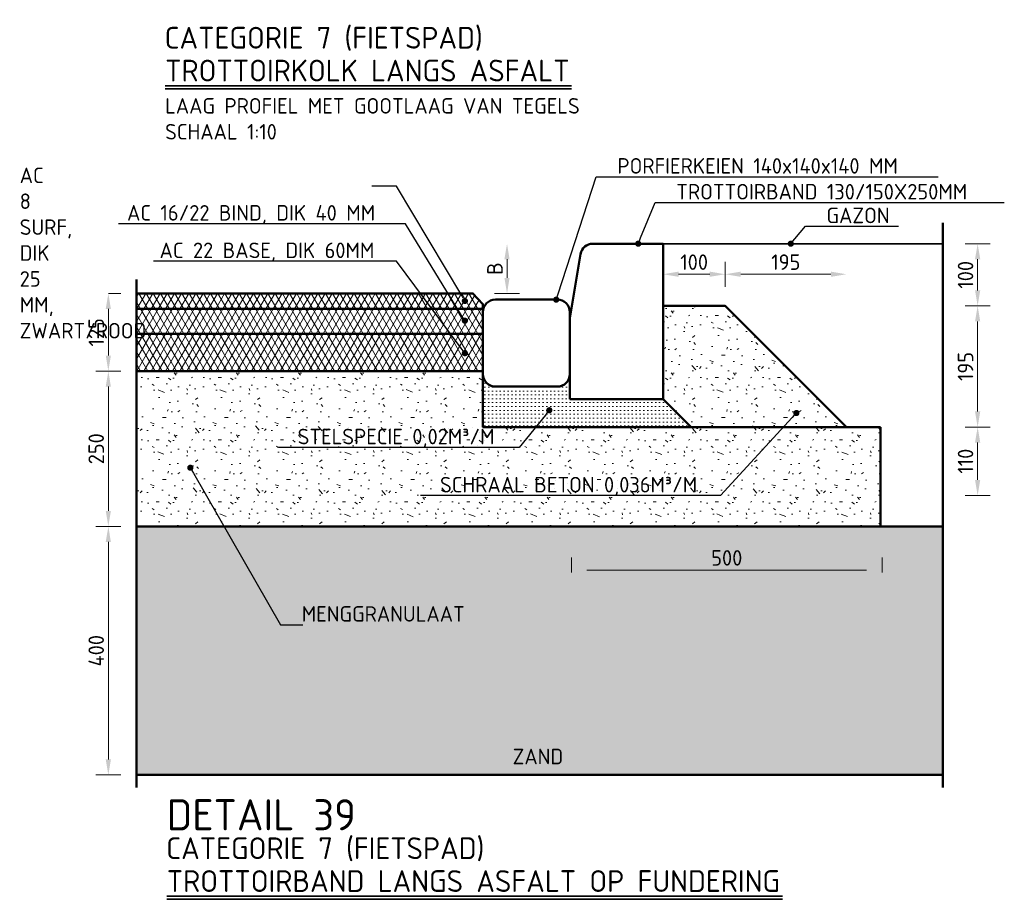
# Model space of a CAD drawing. Header units: metres. Extents: x 92403 to 95147, y 464428 to 465602.
# Tile 250 of 256: x 92605.94 to 92607.52, y 465104.29 to 465105.71. Entities that reach past the tile are written whole.
import ezdxf
from ezdxf import colors
from ezdxf.entities.mleader import LeaderData, LeaderLine
from ezdxf.math import Vec2, Vec3

# ---------------------------------------------------------------- set-up
doc = ezdxf.new("R2010")
doc.units = ezdxf.units.M
doc.linetypes.add('XX-PROJECTGRENS', pattern=[18, 12, -3, 0, -3])
doc.layers.get('0').update_dxf_attribs({"linetype": 'CONTINUOUS'})
doc.layers.get('Defpoints').update_dxf_attribs({"linetype": 'CONTINUOUS'})
for name, color, linetype, lineweight in [('N-WE-GW-GROND_ZAND_CUNETZAND-AD-10', 7, 'CONTINUOUS', 18), ('N-WE-GW-GROND_ZAND_CUNETZAND-WERK-T25', 7, 'CONTINUOUS', 25), ('N-WE-KG-PROJECTGRENS-GD', 7, 'XX-PROJECTGRENS', 50), ('N-WE-VH-KANTOPSLUITING_TROTTOIRBAND_130 150-GD', 210, 'CONTINUOUS', 50), ('N-WE-VH-VERHARDING_ASFALT-AD-10', 252, 'CONTINUOUS', 18), ('N-WE-VH-VERHARDING_ASFALT-GD', 252, 'CONTINUOUS', 50), ('N-WE-VH-VERHARDING_ASFALT-T25', 7, 'CONTINUOUS', 25), ('N-WE-VH-VERHARDING_BETON-AD-10', 252, 'CONTINUOUS', 18), ('N-WE-VH-VERHARDING_BETON_SCHRAAL-GD', 252, 'CONTINUOUS', 50), ('N-WE-VH-VERHARDING_FUNDERING-AD-10', 252, 'CONTINUOUS', 18), ('N-WE-VH-VERHARDING_NATUURSTEEN-GD', 252, 'CONTINUOUS', 50), ('N-XX-GR-GRAS_GAZON-G', 60, 'CONTINUOUS', 35), ('X-XX-AL-TEKENBLAD_TITELBLOK-T25', 7, 'CONTINUOUS', 25), ('X-XX-AL-TEKENBLAD_TITELBLOK-T35', 50, 'CONTINUOUS', 35), ('X-XX-AL-TEKENBLAD_TITELBLOK-T50', 130, 'CONTINUOUS', 50), ('X-XX-AL-VERWIJZING_DETAIL-M', 7, 'CONTINUOUS', 18)]:
    doc.layers.add(name, color=color, linetype=linetype, lineweight=lineweight)
doc.styles.add('NLCS-ISO-ANNOTATIVE-T25', font='NLCS-ISO.ttf', dxfattribs={"height": 2.5})
doc.styles.add('NLCS-ISO-M10-T25', font='NLCS-ISO.ttf', dxfattribs={"height": 0.025})
doc.styles.add('NLCS-ISO-M10-T35', font='NLCS-ISO.ttf', dxfattribs={"height": 0.035})
doc.styles.add('NLCS-ISO-M10-T50', font='NLCS-ISO.ttf', dxfattribs={"height": 0.05})
doc.dimstyles.new('NLCS-M10-T25-PIJL_L2_H1', dxfattribs={"dimscale": 0.01, "dimtxt": 2.5, "dimasz": 2.5, "dimexe": 2, "dimexo": 2, "dimgap": 0.7, "dimtad": 1, "dimzin": 0, "dimdsep": 46, "dimtxsty": 'NLCS-ISO-M10-T25', "dimcen": 2.5, "dimdle": 2, "dimclrd": 256, "dimclre": 256, "dimclrt": 7, "dimadec": 1, "dimazin": 0, "dimtfac": 1, "dimtdec": 3, "dimtofl": 0, "dimtmove": 1, "dimatfit": 0, "dimfxl": 2, "dimfxlon": 1, "dimtfillclr": 256, "dimtolj": 1, "dimtzin": 0, "dimlwd": -1, "dimlwe": -1, "dimarcsym": 0})
pattern_1 = [(0, (2985.18242, 6084.61115), (0, 0.1), [0, -0.1]), (0, (2985.18342, 6084.57615), (0, 0.1), [0, -0.1]), (0, (2985.18642, 6084.63015), (0, 0.1), [0, -0.1]), (338.1986, (2985.13442, 6084.599154), (0.3000000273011, -0.0999999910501), [0.0107703, -0.5277462]), (216.8699, (2985.14442, 6084.595154), (0.29999999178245, 0.2000000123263), [0.005, -0.495]), (130.6013, (2985.14042, 6084.592154), (0.5000000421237, -0.59999990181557), [0.0092195, -0.9127349]), (206.5651, (2985.10742, 6084.580154), (-0.099999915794, -0.1000001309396), [0.0022361, -0.2213707]), (326.3099, (2985.10542, 6084.579154), (0.1999999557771, -0.1000001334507), [0.0036056, -0.3569496]), (108.4349, (2985.10842, 6084.577154), (-0.0999998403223, 0.2000000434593), [0.0031623, -0.3130655]), (225, (2985.17142, 6084.570154), (-2e-17, -0.100000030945), [0.0042426, -0.1371787]), (0, (2985.16842, 6084.56715), (0.1, 0.1), [0.006, -0.094]), (135, (2985.17442, 6084.567154), (-0.100000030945, 9e-18), [0.0042426, -0.1371787]), (251.5651, (2985.15942, 6084.634154), (0.0999998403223, 0.2000000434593), [0.0031623, -0.3130655]), (0, (2985.15842, 6084.63115), (0.1, 0.1), [0.005, -0.095]), (143.1301, (2985.16342, 6084.631154), (-0.29999999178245, 0.2000000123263), [0.005, -0.495]), (213.6901, (2985.10642, 6084.635154), (0.1999999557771, 0.1000001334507), [0.0036056, -0.3569496]), (341.5651, (2985.10342, 6084.633154), (-0.2000000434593, 0.0999998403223), [0.0063246, -0.3099032]), (126.8699, (2985.10942, 6084.631154), (0.2000000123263, -0.29999999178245), [0.005, -0.495]), (0, (2985.13542, 6084.63115), (0, 0.1), [0, -0.1]), (0, (2985.10842, 6084.60515), (0, 0.1), [0, -0.1]), (0, (2985.13642, 6084.56815), (0, 0.1), [0, -0.1]), (0, (2985.16342, 6084.59915), (0, 0.1), [0, -0.1]), (0, (2985.13442, 6084.61615), (0, 0.1), [0, -0.1]), (0, (2985.11242, 6084.61915), (0, 0.1), [0, -0.1]), (0, (2985.12142, 6084.61315), (0, 0.1), [0, -0.1]), (0, (2985.11742, 6084.58915), (0, 0.1), [0, -0.1]), (0, (2985.09342, 6084.59315), (0, 0.1), [0, -0.1]), (0, (2985.09442, 6084.61615), (0, 0.1), [0, -0.1]), (0, (2985.09142, 6084.63815), (0, 0.1), [0, -0.1]), (0, (2985.12242, 6084.64215), (0, 0.1), [0, -0.1]), (0, (2985.14442, 6084.64615), (0, 0.1), [0, -0.1]), (0, (2985.17942, 6084.64215), (0, 0.1), [0, -0.1]), (0, (2985.15542, 6084.61115), (0, 0.1), [0, -0.1]), (0, (2985.14542, 6084.62915), (0, 0.1), [0, -0.1]), (0, (2985.15342, 6084.58115), (0, 0.1), [0, -0.1]), (0, (2985.12342, 6084.57615), (0, 0.1), [0, -0.1]), (0, (2985.15342, 6084.55415), (0, 0.1), [0, -0.1]), (0, (2985.12042, 6084.56015), (0, 0.1), [0, -0.1]), (0, (2985.08842, 6084.55715), (0, 0.1), [0, -0.1]), (0, (2985.10042, 6084.55215), (0, 0.1), [0, -0.1]), (0, (2985.10142, 6084.56615), (0, 0.1), [0, -0.1]), (0, (2985.16842, 6084.55015), (0, 0.1), [0, -0.1]), (0, (2985.18042, 6084.59115), (0, 0.1), [0, -0.1]), (0, (2985.17542, 6084.62115), (0, 0.1), [0, -0.1]), (0, (2985.12942, 6084.54915), (0, 0.1), [0, -0.1])]
pattern_2 = [(60, (2985.08742, 6084.547154), (-0.00866025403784, 0.005), []), (120, (2985.08742, 6084.547154), (-0.00866025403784, -0.005), [])]

# ---------------------------------------------------------------- blocks, each defined once
blk = doc.blocks.new('*D497')
at = {"layer": 'Defpoints', "color": 0, "transparency": 16777216}
for p in [(92606.0816, 465105.2667), (92606.0816, 465105.2667), (92606.0816, 465105.1417)]:
    blk.add_point(p, dxfattribs=at)
at = {"layer": 'X-XX-AL-VERWIJZING_DETAIL-M', "transparency": 16777216}
for p, q in [((92606.0816, 465105.2667), (92606.1016, 465105.2667)), ((92606.0816, 465105.1667), (92606.0816, 465105.2417)), ((92606.0816, 465105.1417), (92606.1016, 465105.1417))]:
    blk.add_line(p, q, dxfattribs=at)
for points in [[(92606.0774, 465105.2417), (92606.0857, 465105.2417), (92606.0816, 465105.2667)], [(92606.0774, 465105.1667), (92606.0857, 465105.1667), (92606.0816, 465105.1417)]]:
    blk.add_solid(points, dxfattribs=at)
at = {"layer": 'X-XX-AL-VERWIJZING_DETAIL-M', "color": 7, "transparency": 16777216, "insert": (92606.0621, 465105.2042), "char_height": 0.025, "attachment_point": 5, "rotation": 90, "style": 'NLCS-ISO-M10-T25'}
blk.add_mtext('\\A1;125', dxfattribs=at)
blk = doc.blocks.new('*D498')
at = {"layer": 'Defpoints', "color": 0, "transparency": 16777216}
for p in [(92607.2245, 465105.0517), (92607.4808, 465105.0517), (92607.3245, 465104.9417)]:
    blk.add_point(p, dxfattribs=at)
at = {"layer": 'X-XX-AL-VERWIJZING_DETAIL-M', "transparency": 16777216}
for p, q in [((92607.4608, 465105.0517), (92607.5008, 465105.0517)), ((92607.4808, 465104.9667), (92607.4808, 465105.0267)), ((92607.4608, 465104.9417), (92607.5008, 465104.9417))]:
    blk.add_line(p, q, dxfattribs=at)
for points in [[(92607.4766, 465105.0267), (92607.485, 465105.0267), (92607.4808, 465105.0517)], [(92607.4766, 465104.9667), (92607.485, 465104.9667), (92607.4808, 465104.9417)]]:
    blk.add_solid(points, dxfattribs=at)
at = {"layer": 'X-XX-AL-VERWIJZING_DETAIL-M', "color": 7, "transparency": 16777216, "insert": (92607.4613, 465104.9967), "char_height": 0.025, "attachment_point": 5, "rotation": 90, "style": 'NLCS-ISO-M10-T25'}
blk.add_mtext('\\A1;110', dxfattribs=at)
blk = doc.blocks.new('*D499')
at = {"layer": 'Defpoints', "color": 0, "transparency": 16777216}
for p in [(92607.0745, 465105.2467), (92607.4808, 465105.2467), (92607.2245, 465105.0517)]:
    blk.add_point(p, dxfattribs=at)
at = {"layer": 'X-XX-AL-VERWIJZING_DETAIL-M', "transparency": 16777216}
for p, q in [((92607.4608, 465105.2467), (92607.5008, 465105.2467)), ((92607.4808, 465105.0767), (92607.4808, 465105.2217)), ((92607.4608, 465105.0517), (92607.5008, 465105.0517))]:
    blk.add_line(p, q, dxfattribs=at)
for points in [[(92607.4766, 465105.2217), (92607.485, 465105.2217), (92607.4808, 465105.2467)], [(92607.4766, 465105.0767), (92607.485, 465105.0767), (92607.4808, 465105.0517)]]:
    blk.add_solid(points, dxfattribs=at)
at = {"layer": 'X-XX-AL-VERWIJZING_DETAIL-M', "color": 7, "transparency": 16777216, "insert": (92607.4613, 465105.1492), "char_height": 0.025, "attachment_point": 5, "rotation": 90, "style": 'NLCS-ISO-M10-T25'}
blk.add_mtext('\\A1;195', dxfattribs=at)
blk = doc.blocks.new('*D500')
at = {"layer": 'Defpoints', "color": 0, "transparency": 16777216}
for p in [(92607.1245, 465105.3467), (92607.4808, 465105.3467), (92607.0745, 465105.2467)]:
    blk.add_point(p, dxfattribs=at)
at = {"layer": 'X-XX-AL-VERWIJZING_DETAIL-M', "transparency": 16777216}
for p, q in [((92607.4608, 465105.3467), (92607.5008, 465105.3467)), ((92607.4808, 465105.2717), (92607.4808, 465105.3217)), ((92607.4608, 465105.2467), (92607.5008, 465105.2467))]:
    blk.add_line(p, q, dxfattribs=at)
for points in [[(92607.4766, 465105.3217), (92607.485, 465105.3217), (92607.4808, 465105.3467)], [(92607.4766, 465105.2717), (92607.485, 465105.2717), (92607.4808, 465105.2467)]]:
    blk.add_solid(points, dxfattribs=at)
at = {"layer": 'X-XX-AL-VERWIJZING_DETAIL-M', "color": 7, "transparency": 16777216, "insert": (92607.4613, 465105.2967), "char_height": 0.025, "attachment_point": 5, "rotation": 90, "style": 'NLCS-ISO-M10-T25'}
blk.add_mtext('\\A1;100', dxfattribs=at)
blk = doc.blocks.new('*D501')
at = {"layer": 'Defpoints', "color": 0, "transparency": 16777216}
for p in [(92607.2695, 465105.2976), (92607.0745, 465105.2467), (92607.2695, 465105.0517)]:
    blk.add_point(p, dxfattribs=at)
at = {"layer": 'X-XX-AL-VERWIJZING_DETAIL-M', "transparency": 16777216}
for p, q in [((92607.0745, 465105.2776), (92607.0745, 465105.3176)), ((92607.0995, 465105.2976), (92607.2445, 465105.2976))]:
    blk.add_line(p, q, dxfattribs=at)
for points in [[(92607.0995, 465105.3018), (92607.0995, 465105.2934), (92607.0745, 465105.2976)], [(92607.2445, 465105.3018), (92607.2445, 465105.2934), (92607.2695, 465105.2976)]]:
    blk.add_solid(points, dxfattribs=at)
at = {"layer": 'X-XX-AL-VERWIJZING_DETAIL-M', "color": 7, "transparency": 16777216, "insert": (92607.172, 465105.3171), "char_height": 0.025, "attachment_point": 5, "style": 'NLCS-ISO-M10-T25'}
blk.add_mtext('\\A1;195', dxfattribs=at)
blk = doc.blocks.new('*D502')
at = {"layer": 'Defpoints', "color": 0, "transparency": 16777216}
for p in [(92606.0816, 465104.8917), (92606.0816, 465104.4917), (92606.127, 465104.4917)]:
    blk.add_point(p, dxfattribs=at)
at = {"layer": 'X-XX-AL-VERWIJZING_DETAIL-M', "transparency": 16777216}
for p, q in [((92606.0816, 465104.8917), (92606.1016, 465104.8917)), ((92606.0816, 465104.8667), (92606.0816, 465104.5167)), ((92606.1016, 465104.4917), (92606.0616, 465104.4917))]:
    blk.add_line(p, q, dxfattribs=at)
for points in [[(92606.0774, 465104.8667), (92606.0857, 465104.8667), (92606.0816, 465104.8917)], [(92606.0774, 465104.5167), (92606.0857, 465104.5167), (92606.0816, 465104.4917)]]:
    blk.add_solid(points, dxfattribs=at)
at = {"layer": 'X-XX-AL-VERWIJZING_DETAIL-M', "color": 7, "transparency": 16777216, "insert": (92606.0621, 465104.6917), "char_height": 0.025, "attachment_point": 5, "rotation": 90, "style": 'NLCS-ISO-M10-T25'}
blk.add_mtext('\\A1;400', dxfattribs=at)
blk = doc.blocks.new('*D503')
at = {"layer": 'Defpoints', "color": 0, "transparency": 16777216}
for p in [(92607.0745, 465105.2976), (92606.9745, 465105.2467), (92607.0745, 465105.2467)]:
    blk.add_point(p, dxfattribs=at)
at = {"layer": 'X-XX-AL-VERWIJZING_DETAIL-M', "transparency": 16777216}
for p, q in [((92607.0745, 465105.2776), (92607.0745, 465105.3176)), ((92606.9995, 465105.2976), (92607.0495, 465105.2976))]:
    blk.add_line(p, q, dxfattribs=at)
for points in [[(92606.9995, 465105.3018), (92606.9995, 465105.2934), (92606.9745, 465105.2976)], [(92607.0495, 465105.3018), (92607.0495, 465105.2934), (92607.0745, 465105.2976)]]:
    blk.add_solid(points, dxfattribs=at)
at = {"layer": 'X-XX-AL-VERWIJZING_DETAIL-M', "color": 7, "transparency": 16777216, "insert": (92607.0245, 465105.3171), "char_height": 0.025, "attachment_point": 5, "style": 'NLCS-ISO-M10-T25'}
blk.add_mtext('\\A1;100', dxfattribs=at)
blk = doc.blocks.new('_Dot')
at = {"color": 0, "linetype": 'ByBlock', "lineweight": -2}
blk.add_line((-0.5, 0), (-1, 0), dxfattribs=at)
at = {"color": 0, "linetype": 'ByBlock', "const_width": 0.5}
blk.add_lwpolyline([(-0.25, 0, 1), (0.25, 0, 1)], format="xyb", close=True, dxfattribs=at)
blk = doc.blocks.new('*D504')
at = {"layer": 'Defpoints', "color": 0, "transparency": 16777216}
for p in [(92606.127, 465105.1417), (92606.0816, 465104.8917), (92606.127, 465104.8917)]:
    blk.add_point(p, dxfattribs=at)
at = {"layer": 'X-XX-AL-VERWIJZING_DETAIL-M', "transparency": 16777216}
for p, q in [((92606.1016, 465105.1417), (92606.0616, 465105.1417)), ((92606.0816, 465105.1167), (92606.0816, 465104.9167)), ((92606.1016, 465104.8917), (92606.0616, 465104.8917))]:
    blk.add_line(p, q, dxfattribs=at)
for points in [[(92606.0774, 465105.1167), (92606.0857, 465105.1167), (92606.0816, 465105.1417)], [(92606.0774, 465104.9167), (92606.0857, 465104.9167), (92606.0816, 465104.8917)]]:
    blk.add_solid(points, dxfattribs=at)
at = {"layer": 'X-XX-AL-VERWIJZING_DETAIL-M', "color": 7, "transparency": 16777216, "insert": (92606.0621, 465105.0167), "char_height": 0.025, "attachment_point": 5, "rotation": 90, "style": 'NLCS-ISO-M10-T25'}
blk.add_mtext('\\A1;250', dxfattribs=at)
blk = doc.blocks.new('*D470')
at = {"layer": 'Defpoints', "color": 0, "transparency": 16777216}
for p in [(92607.327, 465104.8216), (92606.827, 465104.7978), (92607.327, 465104.7978)]:
    blk.add_point(p, dxfattribs=at)
at = {"layer": 'X-XX-AL-VERWIJZING_DETAIL-M', "transparency": 16777216}
for p, q in [((92606.827, 465104.8178), (92606.827, 465104.8416)), ((92607.327, 465104.8178), (92607.327, 465104.8416)), ((92606.852, 465104.8216), (92607.302, 465104.8216))]:
    blk.add_line(p, q, dxfattribs=at)
for points in [[(92606.852, 465104.8257), (92606.852, 465104.8174), (92606.827, 465104.8216)], [(92607.302, 465104.8257), (92607.302, 465104.8174), (92607.327, 465104.8216)]]:
    blk.add_solid(points, dxfattribs=at)
at = {"layer": 'X-XX-AL-VERWIJZING_DETAIL-M', "color": 7, "transparency": 16777216, "insert": (92607.077, 465104.8411), "char_height": 0.025, "attachment_point": 5, "style": 'NLCS-ISO-M10-T25'}
blk.add_mtext('\\A1;500', dxfattribs=at)
blk = doc.blocks.new('*D710')
at = {"layer": 'Defpoints', "color": 0, "transparency": 16777216}
for p in [(92606.7233, 465105.3467), (92606.8454, 465105.3467), (92606.6685, 465105.2667)]:
    blk.add_point(p, dxfattribs=at)
at = {"layer": 'X-XX-AL-VERWIJZING_DETAIL-M', "transparency": 16777216}
for p, q in [((92606.7233, 465105.2917), (92606.7233, 465105.3217)), ((92606.7033, 465105.2667), (92606.7433, 465105.2667))]:
    blk.add_line(p, q, dxfattribs=at)
for points in [[(92606.7191, 465105.3217), (92606.7274, 465105.3217), (92606.7233, 465105.3467)], [(92606.7191, 465105.2917), (92606.7274, 465105.2917), (92606.7233, 465105.2667)]]:
    blk.add_solid(points, dxfattribs=at)
at = {"layer": 'X-XX-AL-VERWIJZING_DETAIL-M', "color": 7, "transparency": 16777216, "insert": (92606.7038, 465105.3067), "char_height": 0.025, "attachment_point": 5, "rotation": 90, "style": 'NLCS-ISO-M10-T25'}
blk.add_mtext('\\A1;B', dxfattribs=at)

msp = doc.modelspace()

# ---------------------------------------------------------------- hatches: boundary and pattern name
at = {"layer": 'N-WE-GW-GROND_ZAND_CUNETZAND-AD-10'}
h = msp.add_hatch(dxfattribs=at)
h.set_pattern_fill('AGW-GROND_ZAND_CUNETZAND', color=256, scale=0.01, pattern_type=2)
h.set_pattern_definition([(0, (2985.0874196, 6084.497154), (0.00625, 0.00625), [0, -0.0125])])
h.paths.add_polyline_path([(92607.424515, 465104.491743), (92607.424515, 465104.891743), (92606.33958, 465104.891743), (92606.126958, 465104.891743), (92606.126958, 465104.491743)])
at = {"layer": 'N-WE-VH-VERHARDING_ASFALT-AD-10'}
h = msp.add_hatch(dxfattribs=at)
h.set_pattern_fill('AVH-ASFALT', color=256, scale=0.01, pattern_type=2)
h.set_pattern_definition(pattern_2)
h.paths.add_polyline_path([(92606.66845, 465105.266743), (92606.126958, 465105.266743), (92606.126958, 465105.241743), (92606.68355, 465105.241743), (92606.684515, 465105.241743), (92606.684515, 465105.249631)])
h = msp.add_hatch(dxfattribs=at)
h.set_pattern_fill('AVH-ASFALT', color=256, scale=0.01, pattern_type=2)
h.set_pattern_definition(pattern_2)
h.paths.add_polyline_path([(92606.684515, 465105.236493), (92606.684515, 465105.241743), (92606.126958, 465105.241743), (92606.126958, 465105.201743), (92606.684515, 465105.201743)])
h = msp.add_hatch(dxfattribs=at)
h.set_pattern_fill('AVH-ASFALT', color=256, scale=0.01, pattern_type=2)
h.set_pattern_definition(pattern_2)
h.paths.add_polyline_path([(92606.126958, 465105.201743), (92606.126958, 465105.141743), (92606.684515, 465105.141743), (92606.684515, 465105.176716), (92606.684515, 465105.201743)])
at = {"layer": 'N-WE-VH-VERHARDING_BETON-AD-10'}
h = msp.add_hatch(dxfattribs=at)
h.set_pattern_fill('AVH-BETON_SCHRAAL', color=256, scale=0.01, pattern_type=2)
h.set_pattern_definition(pattern_1)
h.paths.add_polyline_path([(92606.974515, 465105.096743), (92607.019515, 465105.051743), (92607.269515, 465105.051743), (92607.224455, 465105.096743), (92607.074515, 465105.246743), (92606.974515, 465105.246743)])
at = {"layer": 'N-WE-VH-VERHARDING_FUNDERING-AD-10'}
h = msp.add_hatch(dxfattribs=at)
h.set_pattern_fill('AVH-FUNDERING_GRANULAAT', color=256, scale=0.01, pattern_type=2)
h.set_pattern_definition(pattern_1)
h.paths.add_polyline_path([(92607.324515, 465104.891743), (92607.324515, 465105.051743), (92606.684515, 465105.051743), (92606.684515, 465105.141743), (92606.583038, 465105.141743), (92606.126962, 465105.141743), (92606.126958, 465104.891743)])
h = msp.add_hatch(dxfattribs=at)
h.set_pattern_fill('AVH-FUNDERING_ZANDCEMENTSTAB', color=256, scale=0.01, pattern_type=2)
h.set_pattern_definition([(0, (2985.0874196, 6084.547154), (0.03125, 0.00625), [0, -0.00625])])
edge = h.paths.add_edge_path()
edge.add_arc((92606.704884, 465105.137281), 0.020565, 187.924479, 269.668215, ccw=False)
edge.add_line((92606.684515, 465105.134446), (92606.684515, 465105.051743))
edge.add_line((92606.684515, 465105.051743), (92607.019515, 465105.051743))
edge.add_line((92607.019515, 465105.051743), (92606.974515, 465105.096743))
edge.add_line((92606.974515, 465105.096743), (92606.824515, 465105.096743))
edge.add_line((92606.824515, 465105.096743), (92606.824515, 465105.136959))
edge.add_arc((92606.804265, 465105.136966), 0.02025, 270, 359.979393, ccw=False)
edge.add_line((92606.804265, 465105.116716), (92606.747273, 465105.116716))
edge.add_line((92606.747273, 465105.116716), (92606.704765, 465105.116716))
h.paths.add_polyline_path([(92606.804265, 465105.116716), (92606.758999, 465105.116716), (92606.747273, 465105.116716)], flags=16)

# ---------------------------------------------------------------- linework, layer by layer
at = {"layer": 'N-WE-KG-PROJECTGRENS-GD'}
for p, q in [((92607.424515, 465104.471742), (92607.424515, 465105.380359)), ((92606.126958, 465105.288986), (92606.126958, 465104.471743))]:
    msp.add_line(p, q, dxfattribs=at)
at = {"layer": 'N-WE-VH-KANTOPSLUITING_TROTTOIRBAND_130 150-GD'}
msp.add_lwpolyline([(92606.824515, 465105.096743), (92606.824515, 465105.226743), (92606.841729, 465105.330031, -0.36662937), (92606.861457, 465105.346743), (92606.974515, 465105.346743), (92606.974515, 465105.096743)], format="xyb", close=True, dxfattribs=at)
at = {"layer": 'N-WE-VH-VERHARDING_ASFALT-GD'}
msp.add_lwpolyline([(92606.126958, 465105.266743), (92606.66845, 465105.266743), (92606.684515, 465105.249631), (92606.684515, 465105.241743), (92606.126958, 465105.241743)], close=True, dxfattribs=at)
for points in [[(92606.126958, 465105.241743), (92606.68355, 465105.241743)], [(92606.684515, 465105.241743), (92606.684515, 465105.236493)], [(92606.126958, 465105.201743), (92606.684515, 465105.201743)], [(92606.126958, 465105.141743), (92606.684515, 465105.141743)], [(92607.424515, 465104.891743), (92606.126958, 465104.891743)], [(92606.126958, 465104.491743), (92607.424515, 465104.491743)]]:
    msp.add_lwpolyline(points, dxfattribs=at)
at = {"layer": 'N-WE-VH-VERHARDING_BETON_SCHRAAL-GD'}
for points in [[(92606.684515, 465105.176716), (92606.684515, 465105.051743), (92607.269515, 465105.051743), (92607.224455, 465105.096743), (92607.074515, 465105.246743), (92606.974515, 465105.246743)], [(92607.019515, 465105.051743), (92606.974515, 465105.096743)], [(92607.224455, 465105.051743), (92607.324515, 465105.051743)], [(92607.324515, 465105.051743), (92607.324515, 465104.891743)]]:
    msp.add_lwpolyline(points, dxfattribs=at)
at = {"layer": 'N-WE-VH-VERHARDING_NATUURSTEEN-GD', "flags": 128}
msp.add_lwpolyline([(92606.804265, 465105.256743, -0.41421356), (92606.824515, 465105.236493), (92606.824515, 465105.136966, -0.41421356), (92606.804265, 465105.116716), (92606.704765, 465105.116716, -0.41421356), (92606.684515, 465105.136966), (92606.684515, 465105.236493, -0.41421356), (92606.704765, 465105.256743)], format="xyb", close=True, dxfattribs=at)
at = {"layer": 'N-XX-GR-GRAS_GAZON-G', "flags": 128}
msp.add_lwpolyline([(92606.974515, 465105.346743), (92607.424515, 465105.346743)], dxfattribs=at)
at = {"layer": 'X-XX-AL-TEKENBLAD_TITELBLOK-T35'}
for p, q in [((92606.173007, 465105.601033), (92606.827282, 465105.601033)), ((92606.173007, 465105.596033), (92606.827282, 465105.596033)), ((92606.175615, 465104.296639), (92607.166922, 465104.296639)), ((92606.175615, 465104.291639), (92607.166922, 465104.291639))]:
    msp.add_line(p, q, dxfattribs=at)

# ---------------------------------------------------------------- texts
at = {"layer": 'N-WE-GW-GROND_ZAND_CUNETZAND-WERK-T25', "insert": (92606.732362, 465104.508883), "char_height": 0.025, "attachment_point": 7, "style": 'NLCS-ISO-ANNOTATIVE-T25'}
msp.add_mtext('ZAND', dxfattribs=at)
at = {"layer": 'X-XX-AL-TEKENBLAD_TITELBLOK-T25', "insert": (92606.173007, 465105.514381), "char_height": 0.025, "attachment_point": 7, "style": 'NLCS-ISO-M10-T25'}
msp.add_mtext('LAAG PROFIEL MET GOOTLAAG VAN TEGELS\\PSCHAAL 1:10', dxfattribs=at)
at = {"layer": 'X-XX-AL-TEKENBLAD_TITELBLOK-T35', "char_height": 0.035, "width": 1.298086, "attachment_point": 7, "style": 'NLCS-ISO-M10-T35'}
for s, insert in [('CATEGORIE 7 (FIETSPAD)', (92606.17214, 465105.657266)), ('TROTTOIRKOLK LANGS ASFALT', (92606.173007, 465105.607808)), ('CATEGORIE 7 (FIETSPAD)', (92606.174748, 465104.352873)), ('TROTTOIRBAND LANGS ASFALT OP FUNDERING', (92606.175615, 465104.303414))]:
    msp.add_mtext(s, dxfattribs=dict(at, insert=insert))
at = {"layer": 'X-XX-AL-TEKENBLAD_TITELBLOK-T50', "insert": (92606.175615, 465104.402583), "char_height": 0.05, "width": 1.298086, "attachment_point": 7, "style": 'NLCS-ISO-M10-T50'}
msp.add_mtext('DETAIL 39', dxfattribs=at)

# ---------------------------------------------------------------- dimensions: what is measured, and where the dimension line sits
at = {"layer": 'X-XX-AL-VERWIJZING_DETAIL-M'}
dim = msp.add_linear_dim(base=(92606.723263, 465105.346743), p1=(92606.66845, 465105.266743), p2=(92606.845393, 465105.346743), angle=90, text='B', dimstyle='NLCS-M10-T25-PIJL_L2_H1', override={"dimdec": 0, "dimlfac": 1000, "dimse2": 1}, dxfattribs=at)
dim.commit()
dim.dimension.update_dxf_attribs({"geometry": '*D710', "text_midpoint": (92606.703763, 465105.306743)})
for base, p1, p2, picture, middle in [((92607.480804, 465105.346743), (92607.074515, 465105.246743), (92607.124515, 465105.346743), '*D500', (92607.461304, 465105.296743)), ((92606.081573, 465105.266743), (92606.081573, 465105.141743), (92606.081573, 465105.266743), '*D497', (92606.062073, 465105.204243)), ((92607.480804, 465105.246743), (92607.224455, 465105.051743), (92607.074515, 465105.246743), '*D499', (92607.461304, 465105.149243)), ((92606.081573, 465104.891743), (92606.126958, 465105.141743), (92606.126958, 465104.891743), '*D504', (92606.062073, 465105.016743)), ((92607.480804, 465105.051743), (92607.324515, 465104.941743), (92607.224455, 465105.051743), '*D498', (92607.461304, 465104.996743)), ((92606.081573, 465104.491743), (92606.081573, 465104.891743), (92606.126958, 465104.491743), '*D502', (92606.062073, 465104.691743))]:
    dim = msp.add_linear_dim(base=base, p1=p1, p2=p2, angle=90, dimstyle='NLCS-M10-T25-PIJL_L2_H1', override={"dimdec": 0, "dimlfac": 1000}, dxfattribs=at)
    dim.commit()
    dim.dimension.update_dxf_attribs({"geometry": picture, "text_midpoint": middle})
for base, p1, p2, override, picture, middle in [((92607.074515, 465105.29761), (92606.974515, 465105.246743), (92607.074515, 465105.246743), {"dimdec": 0, "dimlfac": 1000, "dimse1": 1}, '*D503', (92607.024515, 465105.31711)), ((92607.269515, 465105.29761), (92607.074515, 465105.246743), (92607.269515, 465105.051743), {"dimdec": 0, "dimlfac": 1000, "dimse2": 1}, '*D501', (92607.172015, 465105.31711)), ((92607.32698, 465104.821577), (92606.82698, 465104.797836), (92607.32698, 465104.797836), {"dimdec": 0, "dimlfac": 1000}, '*D470', (92607.07698, 465104.841077))]:
    dim = msp.add_linear_dim(base=base, p1=p1, p2=p2, dimstyle='NLCS-M10-T25-PIJL_L2_H1', override=override, dxfattribs=at)
    dim.commit()
    dim.dimension.update_dxf_attribs({"geometry": picture, "text_midpoint": middle})

# ---------------------------------------------------------------- leaders
at = {"layer": 'N-WE-VH-VERHARDING_ASFALT-T25', "linetype": 'ByBlock'}
ml = msp.add_multileader_mtext('Standard', dxfattribs=at)
ml.set_content('PORFIERKEIEN 140x140x140 MM', color=7, style='NLCS-ISO-M10-T25')
ml.set_leader_properties(color=256, lineweight=-1)
ml.set_arrow_properties(name='DOT')
ml.build(insert=Vec2(0, 0))
ml.multileader.update_dxf_attribs({"text_left_attachment_type": 5, "text_right_attachment_type": 5, "dogleg_length": 2.5, "arrow_head_size": 0.01, "scale": 0.01})
ctx = ml.context
ctx.base_point, ctx.scale, ctx.char_height, ctx.arrow_head_size, ctx.landing_gap_size, ctx.plane_origin = Vec3(92606.89196, 465105.454475), 0.01, 0.025, 0.01, 0.009, Vec3(92606.747244, 465105.256743)
ctx.left_attachment, ctx.right_attachment = 5, 5
notes = []
notes.append((ctx, [(1, (1, 1, 0), (92606.86696, 465105.454475), (1, 0), 0.025, [(0, [(92606.802547, 465105.256743)], 0, [])])]))
ctx.mtext.insert, ctx.mtext.flow_direction = Vec3(92606.90096, 465105.484475), 5
ml = msp.add_multileader_mtext('Standard', dxfattribs=at)
ml.set_content('\\A1;AC 8 SURF, DIK 25 MM, ZWART/ROOD', color=7, style='NLCS-ISO-M10-T25')
ml.set_leader_properties(color=256, lineweight=-1)
ml.set_arrow_properties(name='DOT')
ml.build(insert=Vec2(0, 0))
ml.multileader.update_dxf_attribs({"text_left_attachment_type": 5, "text_right_attachment_type": 5, "dogleg_length": 0.025, "arrow_head_size": 0.01, "scale": 0.01})
ctx = ml.context
ctx.base_point, ctx.scale, ctx.char_height, ctx.arrow_head_size, ctx.landing_gap_size, ctx.plane_origin = Vec3(92605.929899, 465105.439271), 0.01, 0.025, 0.01, 0.009, Vec3(92606.655472, 465105.24862)
ctx.left_attachment, ctx.right_attachment = 5, 5
notes.append((ctx, [(0, (1, 1, 0), (92606.545399, 465105.439271), (-1, 0), 0.025, [(0, [(92606.655472, 465105.254613)], 0, [])])]))
ctx.mtext.insert, ctx.mtext.width, ctx.mtext.flow_direction = Vec3(92605.938899, 465105.469271), 0.58795303, 5
ml = msp.add_multileader_mtext('Standard', dxfattribs=at)
ml.set_content('TROTTOIRBAND 130/150X250MM', color=7, style='NLCS-ISO-M10-T25')
ml.set_leader_properties(color=256, lineweight=-1)
ml.set_arrow_properties(name='DOT')
ml.build(insert=Vec2(0, 0))
ml.multileader.update_dxf_attribs({"text_left_attachment_type": 5, "text_right_attachment_type": 5, "dogleg_length": 2.5, "arrow_head_size": 0.01, "scale": 0.01})
ctx = ml.context
ctx.base_point, ctx.scale, ctx.char_height, ctx.arrow_head_size, ctx.landing_gap_size, ctx.plane_origin = Vec3(92606.986711, 465105.412903), 0.01, 0.025, 0.01, 0.009, Vec3(92606.934515, 465105.346743)
ctx.left_attachment, ctx.right_attachment = 5, 5
notes.append((ctx, [(0, (1, 1, 0), (92606.961711, 465105.412903), (1, 0), 0.025, [(0, [(92606.934515, 465105.346743)], 0, [])])]))
ctx.mtext.insert, ctx.mtext.flow_direction = Vec3(92606.995711, 465105.442903), 5
ml = msp.add_multileader_mtext('Standard', dxfattribs=at)
ml.set_content('\\A1;AC 16/22 BIND, DIK 40 MM', color=7, style='NLCS-ISO-M10-T25')
ml.set_leader_properties(color=256, lineweight=-1)
ml.set_arrow_properties(name='DOT')
ml.build(insert=Vec2(0, 0))
ml.multileader.update_dxf_attribs({"text_left_attachment_type": 5, "text_right_attachment_type": 5, "dogleg_length": 0.025, "arrow_head_size": 0.01, "scale": 0.01})
ctx = ml.context
ctx.base_point, ctx.scale, ctx.char_height, ctx.arrow_head_size, ctx.landing_gap_size, ctx.plane_origin = Vec3(92606.102694, 465105.378912), 0.01, 0.025, 0.01, 0.009, Vec3(92606.655472, 465105.213773)
ctx.left_attachment, ctx.right_attachment = 5, 5
notes.append((ctx, [(0, (1, 1, 0), (92606.560129, 465105.378912), (-1, 0), 0.040684, [(0, [(92606.655472, 465105.222804)], 0, [])])]))
ctx.mtext.insert, ctx.mtext.flow_direction = Vec3(92606.111694, 465105.408912), 5
ml = msp.add_multileader_mtext('Standard', dxfattribs=at)
ml.set_content('GAZON', color=7, style='NLCS-ISO-M10-T25')
ml.set_leader_properties(color=256, lineweight=-1)
ml.set_arrow_properties(name='DOT')
ml.build(insert=Vec2(0, 0))
ml.multileader.update_dxf_attribs({"text_left_attachment_type": 5, "text_right_attachment_type": 5, "dogleg_length": 2.5, "arrow_head_size": 0.01, "scale": 0.01})
ctx = ml.context
ctx.base_point, ctx.scale, ctx.char_height, ctx.arrow_head_size, ctx.landing_gap_size, ctx.plane_origin = Vec3(92607.22849, 465105.374747), 0.01, 0.025, 0.01, 0.009, Vec3(92607.161095, 465105.346743)
ctx.left_attachment, ctx.right_attachment = 5, 5
notes.append((ctx, [(0, (1, 1, 0), (92607.20349, 465105.374747), (1, 0), 0.025, [(0, [(92607.180004, 465105.346743)], 0, [])])]))
ctx.mtext.insert, ctx.mtext.flow_direction = Vec3(92607.23749, 465105.404747), 5
ml = msp.add_multileader_mtext('Standard', dxfattribs=at)
ml.set_content('AC 22 BASE, DIK 60MM', color=7, style='NLCS-ISO-M10-T25')
ml.set_leader_properties(color=256, lineweight=-1)
ml.set_arrow_properties(name='DOT')
ml.build(insert=Vec2(0, 0))
ml.multileader.update_dxf_attribs({"text_left_attachment_type": 5, "text_right_attachment_type": 5, "dogleg_length": 0.025, "arrow_head_size": 0.01, "scale": 0.01})
ctx = ml.context
ctx.base_point, ctx.scale, ctx.char_height, ctx.arrow_head_size, ctx.landing_gap_size, ctx.plane_origin = Vec3(92606.155062, 465105.318553), 0.01, 0.025, 0.01, 0.009, Vec3(92606.655472, 465105.127902)
ctx.left_attachment, ctx.right_attachment = 5, 5
notes.append((ctx, [(0, (1, 1, 0), (92606.545399, 465105.318553), (-1, 0), 0.026087, [(0, [(92606.655472, 465105.170522)], 0, [])])]))
ctx.mtext.insert, ctx.mtext.flow_direction = Vec3(92606.164062, 465105.348553), 5
ml = msp.add_multileader_mtext('Standard', dxfattribs=at)
ml.set_content('\\A1;STELSPECIE 0,02M³/M', color=7, style='NLCS-ISO-M10-T25')
ml.set_leader_properties(color=256, lineweight=-1)
ml.set_arrow_properties(name='DOT')
ml.build(insert=Vec2(0, 0))
ml.multileader.update_dxf_attribs({"text_left_attachment_type": 5, "text_right_attachment_type": 5, "dogleg_length": 2.5, "arrow_head_size": 0.01, "scale": 0.01})
ctx = ml.context
ctx.base_point, ctx.scale, ctx.char_height, ctx.arrow_head_size, ctx.landing_gap_size, ctx.plane_origin = Vec3(92606.377347, 465105.0189), 0.01, 0.025, 0.01, 0.009, Vec3(92606.19704, 465105.146521)
ctx.left_attachment, ctx.right_attachment = 5, 5
notes.append((ctx, [(1, (1, 1, 0), (92606.742847, 465105.0189), (-1, 0), 0.025, [(0, [(92606.79132, 465105.07871)], 0, [])])]))
ctx.mtext.insert, ctx.mtext.flow_direction = Vec3(92606.386347, 465105.0489), 5
ml = msp.add_multileader_mtext('Standard', dxfattribs=at)
ml.set_content('\\A1;SCHRAAL BETON 0,036M³/M', color=7, style='NLCS-ISO-M10-T25')
ml.set_leader_properties(color=256, lineweight=-1)
ml.set_arrow_properties(name='DOT')
ml.build(insert=Vec2(0, 0))
ml.multileader.update_dxf_attribs({"text_left_attachment_type": 5, "text_right_attachment_type": 5, "dogleg_length": 2.5, "arrow_head_size": 0.01, "scale": 0.01})
ctx = ml.context
ctx.base_point, ctx.scale, ctx.char_height, ctx.arrow_head_size, ctx.landing_gap_size, ctx.plane_origin = Vec3(92606.606467, 465104.941423), 0.01, 0.025, 0.01, 0.009, Vec3(92606.521159, 465105.069044)
ctx.left_attachment, ctx.right_attachment = 5, 5
notes.append((ctx, [(1, (1, 1, 0), (92607.066967, 465104.941423), (-1, 0), 0.025, [(0, [(92607.18905, 465105.074243)], 0, [])])]))
ctx.mtext.insert, ctx.mtext.flow_direction = Vec3(92606.615467, 465104.971423), 5
ml = msp.add_multileader_mtext('Standard', dxfattribs=at)
ml.set_content('\\A1;MENGGRANULAAT', color=7, style='NLCS-ISO-M10-T25')
ml.set_leader_properties(color=256, lineweight=-1)
ml.set_arrow_properties(name='DOT')
ml.build(insert=Vec2(0, 0))
ml.multileader.update_dxf_attribs({"text_left_attachment_type": 5, "text_right_attachment_type": 5, "dogleg_length": 2.5, "arrow_head_size": 0.01, "scale": 0.01})
ctx = ml.context
ctx.base_point, ctx.scale, ctx.char_height, ctx.arrow_head_size, ctx.landing_gap_size, ctx.plane_origin = Vec3(92606.383812, 465104.733454), 0.01, 0.025, 0.01, 0.009, Vec3(92606.317247, 465104.813114)
ctx.left_attachment, ctx.right_attachment = 5, 5
notes.append((ctx, [(0, (1, 1, 0), (92606.358812, 465104.733454), (1, 0), 0.025, [(0, [(92606.21358, 465104.986227)], 0, [])])]))
ctx.mtext.insert, ctx.mtext.width, ctx.mtext.flow_direction = Vec3(92606.392812, 465104.763454), 0.1621496, 5
for ctx, leaders in notes:
    for number, flags, end, landing, length, lines in leaders:
        leader = LeaderData()
        leader.index, (leader.has_last_leader_line, leader.has_dogleg_vector, leader.attachment_direction) = number, flags
        leader.last_leader_point, leader.dogleg_vector, leader.dogleg_length = Vec3(end), Vec3(landing), length
        for number, points, colour, breaks in lines:
            line = LeaderLine()
            line.index, line.vertices, line.color, line.breaks = number, Vec3.list(points), colors.encode_raw_color(colour), breaks
            leader.lines.append(line)
        ctx.leaders.append(leader)

doc.saveas('drawing.dxf')
